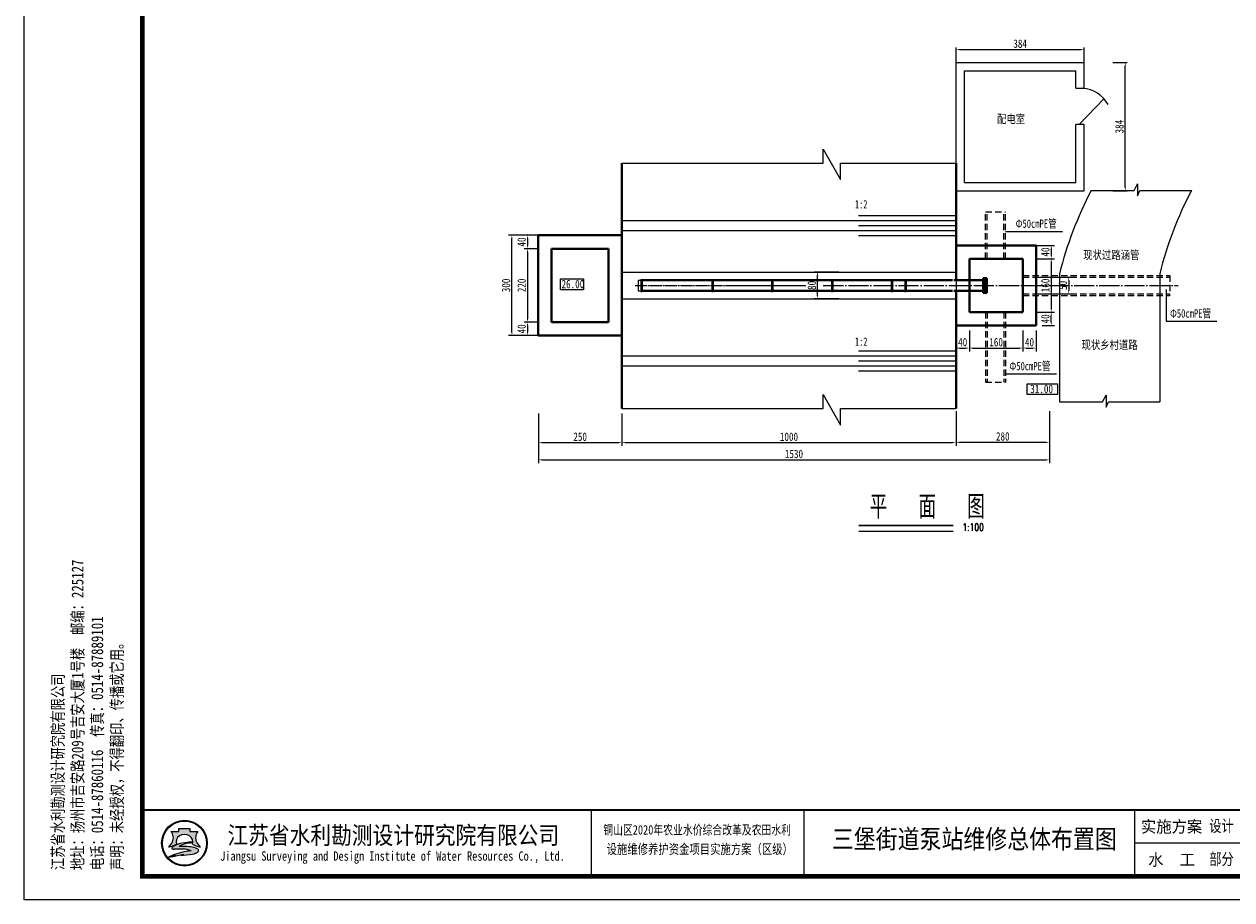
# Model space of a CAD drawing. Header units: inches. Extents: x 30313 to 48753, y -118909 to -59191.
# Tile 2 of 4: x 38986 to 42601, y -63392 to -60771. Entities that reach past the tile are written whole.
import ezdxf
from ezdxf.enums import TextEntityAlignment as Align

# ---------------------------------------------------------------- set-up
doc = ezdxf.new("R2010")
doc.units = ezdxf.units.IN
doc.header["$MEASUREMENT"] = 0
doc.linetypes.add('ACAD_ISO04W100', pattern=[30, 24, -3, 0, -3])
doc.linetypes.add('DASHED', pattern=[19.049999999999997, 12.7, -6.35])
doc.layers.add('1', color=130, linetype='Continuous')
doc.layers.add('标注', color=7, linetype='Continuous')
for name, color, linetype, lineweight in [('标注线', 7, 'Continuous', 18), ('粗实线', 1, 'Continuous', 40), ('细实线', 7, 'Continuous', 18), ('细线', 7, 'Continuous', 18)]:
    doc.layers.add(name, color=color, linetype=linetype, lineweight=lineweight)
doc.styles.add('fangsong', font='txt', dxfattribs={"width": 0.8, "height": 25})
doc.styles.add('HZ', font='txt.shx', dxfattribs={"width": 0.7, "height": 20, "bigfont": 'hztxt.shx'})
doc.styles.get("Standard").update_dxf_attribs({"font": 'txt', "width": 0.8, "height": 25})
doc.styles.add('图框', font='txt', dxfattribs={"width": 0.8})
doc.styles.add('图框仿宋', font='仿宋_GB2312.TTF', dxfattribs={"width": 0.85})
doc.dimstyles.new('ISO-25', dxfattribs={"dimtxt": 25, "dimasz": 10, "dimexe": 10, "dimexo": 0, "dimgap": 5, "dimtad": 1, "dimdsep": 46, "dimtxsty": 'Standard', "dimcen": 2.5, "dimclrd": 256, "dimclre": 256, "dimclrt": 256, "dimadec": 0, "dimazin": 0, "dimtfac": 1, "dimtmove": 0, "dimatfit": 3, "dimfxl": 0, "dimlwd": -1, "dimlwe": -1, "dimarcsym": 0})
doc.dimstyles.new('安装图', dxfattribs={"dimtxt": 25, "dimasz": 10, "dimexe": 6, "dimexo": 1, "dimgap": 5, "dimtad": 1, "dimdec": 0, "dimtxsty": 'fangsong', "dimcen": 2.5, "dimadec": 0, "dimazin": 0, "dimtfac": 1, "dimtdec": 0, "dimtmove": 0, "dimatfit": 3, "dimfxl": 0, "dimarcsym": 0})

# ---------------------------------------------------------------- blocks, each defined once
blk = doc.blocks.new('*D339')
at = {"layer": 'Defpoints', "color": 0}
for p in [(41361.58952575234, -61512.66619654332), (41440.32613503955, -61512.66619654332), (41440.32613503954, -61592.66619654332)]:
    blk.add_point(p, dxfattribs=at)
at = {"layer": '细线'}
for p, q in [((41425.32613503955, -61512.66619654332), (41351.58952575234, -61512.66619654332)), ((41361.58952575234, -61582.66619654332), (41361.58952575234, -61522.66619654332)), ((41425.32613503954, -61592.66619654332), (41351.58952575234, -61592.66619654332))]:
    blk.add_line(p, q, dxfattribs=at)
for points in [[(41359.92285908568, -61522.66619654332), (41363.25619241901, -61522.66619654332), (41361.58952575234, -61512.66619654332)], [(41359.92285908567, -61582.66619654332), (41363.256192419, -61582.66619654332), (41361.58952575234, -61592.66619654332)]]:
    blk.add_solid(points, dxfattribs=at)
at = {"layer": '细线', "insert": (41344.08952575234, -61552.66619654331), "char_height": 25, "attachment_point": 5, "rotation": 90}
blk.add_mtext('80', dxfattribs=at)
blk = doc.blocks.new('*D340')
at = {"layer": 'Defpoints', "color": 0}
for p in [(40446.41069437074, -61402.66271979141), (40524.66229914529, -61402.66271979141), (40524.66229914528, -61702.66619654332)]:
    blk.add_point(p, dxfattribs=at)
at = {"layer": '细线'}
for p, q in [((40524.66229914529, -61402.66271979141), (40436.41069437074, -61402.66271979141)), ((40446.41069437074, -61692.66619654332), (40446.41069437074, -61412.66271979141)), ((40524.66229914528, -61702.66619654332), (40436.41069437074, -61702.66619654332))]:
    blk.add_line(p, q, dxfattribs=at)
for points in [[(40444.74402770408, -61412.66271979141), (40448.07736103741, -61412.66271979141), (40446.41069437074, -61402.66271979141)], [(40444.74402770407, -61692.66619654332), (40448.0773610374, -61692.66619654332), (40446.41069437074, -61702.66619654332)]]:
    blk.add_solid(points, dxfattribs=at)
at = {"layer": '细线', "insert": (40428.91069437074, -61552.66445816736), "char_height": 25, "attachment_point": 5, "rotation": 90}
blk.add_mtext('300', dxfattribs=at)
blk = doc.blocks.new('*D341')
at = {"layer": 'Defpoints', "color": 0}
for p in [(41775.66229914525, -61920.73434282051), (40775.66229914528, -61937.41293007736), (41775.66229914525, -62023.23196400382)]:
    blk.add_point(p, dxfattribs=at)
at = {"layer": '细线'}
for p, q in [((40775.66229914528, -61952.41293007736), (40775.66229914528, -62033.23196400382)), ((41775.66229914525, -61935.73434282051), (41775.66229914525, -62033.23196400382)), ((40785.66229914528, -62023.23196400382), (41765.66229914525, -62023.23196400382))]:
    blk.add_line(p, q, dxfattribs=at)
for points in [[(40785.66229914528, -62021.56529733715), (40785.66229914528, -62024.89863067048), (40775.66229914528, -62023.23196400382)], [(41765.66229914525, -62021.56529733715), (41765.66229914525, -62024.89863067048), (41775.66229914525, -62023.23196400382)]]:
    blk.add_solid(points, dxfattribs=at)
at = {"layer": '细线', "insert": (41275.66229914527, -62005.73196400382), "char_height": 25, "attachment_point": 5}
blk.add_mtext('1000', dxfattribs=at)
blk = doc.blocks.new('*D342')
at = {"layer": 'Defpoints', "color": 0}
for p in [(41922.12037126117, -61432.66619654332), (42016.41420189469, -61472.66619654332), (42060.70803252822, -61472.66619654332)]:
    blk.add_point(p, dxfattribs=at)
at = {"layer": '细实线'}
for p, q in [((41922.12037126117, -61432.66619654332), (42070.70803252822, -61432.66619654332)), ((42060.70803252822, -61442.66619654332), (42060.70803252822, -61462.66619654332)), ((42016.41420189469, -61472.66619654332), (42070.70803252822, -61472.66619654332))]:
    blk.add_line(p, q, dxfattribs=at)
for points in [[(42059.04136586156, -61442.66619654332), (42062.37469919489, -61442.66619654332), (42060.70803252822, -61432.66619654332)], [(42059.04136586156, -61462.66619654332), (42062.37469919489, -61462.66619654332), (42060.70803252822, -61472.66619654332)]]:
    blk.add_solid(points, dxfattribs=at)
at = {"layer": '细实线', "insert": (42043.20803252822, -61452.66619654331), "char_height": 25, "attachment_point": 5, "rotation": 90}
blk.add_mtext('40', dxfattribs=at)
blk = doc.blocks.new('*D343')
at = {"layer": 'Defpoints', "color": 0}
for p in [(42015.66229914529, -61472.66619654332), (42015.66229914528, -61632.66619654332), (42060.70803252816, -61632.66619654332)]:
    blk.add_point(p, dxfattribs=at)
at = {"layer": '细实线'}
for p, q in [((42015.66229914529, -61472.66619654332), (42070.70803252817, -61472.66619654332)), ((42060.70803252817, -61482.66619654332), (42060.70803252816, -61622.66619654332)), ((42015.66229914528, -61632.66619654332), (42070.70803252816, -61632.66619654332))]:
    blk.add_line(p, q, dxfattribs=at)
for points in [[(42059.04136586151, -61482.66619654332), (42062.37469919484, -61482.66619654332), (42060.70803252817, -61472.66619654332)], [(42059.0413658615, -61622.66619654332), (42062.37469919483, -61622.66619654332), (42060.70803252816, -61632.66619654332)]]:
    blk.add_solid(points, dxfattribs=at)
at = {"layer": '细实线', "insert": (42043.20803252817, -61552.66619654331), "char_height": 25, "attachment_point": 5, "rotation": 90}
blk.add_mtext('160', dxfattribs=at)
blk = doc.blocks.new('*D344')
at = {"layer": 'Defpoints', "color": 0}
for p in [(42027.28760703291, -61632.66619654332), (42060.70803252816, -61632.66619654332), (42033.59742686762, -61672.66619654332)]:
    blk.add_point(p, dxfattribs=at)
at = {"layer": '细实线'}
for p, q in [((42027.28760703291, -61632.66619654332), (42070.70803252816, -61632.66619654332)), ((42060.70803252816, -61662.66619654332), (42060.70803252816, -61642.66619654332)), ((42033.59742686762, -61672.66619654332), (42070.70803252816, -61672.66619654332))]:
    blk.add_line(p, q, dxfattribs=at)
for points in [[(42059.0413658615, -61642.66619654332), (42062.37469919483, -61642.66619654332), (42060.70803252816, -61632.66619654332)], [(42059.0413658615, -61662.66619654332), (42062.37469919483, -61662.66619654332), (42060.70803252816, -61672.66619654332)]]:
    blk.add_solid(points, dxfattribs=at)
at = {"layer": '细实线', "insert": (42043.20803252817, -61652.66619654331), "char_height": 25, "attachment_point": 5, "rotation": 90}
blk.add_mtext('40', dxfattribs=at)
blk = doc.blocks.new('*D345')
at = {"layer": 'Defpoints', "color": 0}
for p in [(42015.66229914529, -61527.66619654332), (42016.66229914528, -61577.66619654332), (42112.95915225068, -61577.66619654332)]:
    blk.add_point(p, dxfattribs=at)
at = {"layer": '标注线'}
for p, q in [((42015.66229914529, -61527.66619654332), (42122.95915225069, -61527.66619654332)), ((42112.95915225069, -61537.66619654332), (42112.95915225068, -61567.66619654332)), ((42016.66229914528, -61577.66619654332), (42122.95915225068, -61577.66619654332))]:
    blk.add_line(p, q, dxfattribs=at)
for points in [[(42111.29248558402, -61537.66619654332), (42114.62581891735, -61537.66619654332), (42112.95915225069, -61527.66619654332)], [(42111.29248558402, -61567.66619654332), (42114.62581891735, -61567.66619654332), (42112.95915225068, -61577.66619654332)]]:
    blk.add_solid(points, dxfattribs=at)
at = {"layer": '标注线', "insert": (42095.45915225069, -61552.66619654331), "char_height": 25, "attachment_point": 5, "rotation": 90}
blk.add_mtext('50', dxfattribs=at)
blk = doc.blocks.new('*D346')
at = {"layer": 'Defpoints', "color": 0}
for p in [(41775.66229914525, -61928.12539593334), (42055.66229914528, -61928.12539593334), (42055.66229914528, -62022.23196400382)]:
    blk.add_point(p, dxfattribs=at)
at = {"layer": '细实线', "color": 0, "lineweight": -2}
for p, q in [((41775.66229914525, -61929.12539593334), (41775.66229914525, -62028.23196400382)), ((42055.66229914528, -61929.12539593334), (42055.66229914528, -62028.23196400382)), ((41785.66229914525, -62022.23196400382), (42045.66229914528, -62022.23196400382))]:
    blk.add_line(p, q, dxfattribs=at)
at = {"layer": '细实线', "color": 0}
for points in [[(41785.66229914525, -62020.56529733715), (41785.66229914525, -62023.89863067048), (41775.66229914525, -62022.23196400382)], [(42045.66229914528, -62020.56529733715), (42045.66229914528, -62023.89863067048), (42055.66229914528, -62022.23196400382)]]:
    blk.add_solid(points, dxfattribs=at)
at = {"layer": '细实线', "color": 0, "insert": (41915.66229914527, -62004.73196400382), "char_height": 25, "attachment_point": 5, "style": 'fangsong'}
blk.add_mtext('280', dxfattribs=at)
blk = doc.blocks.new('*D364')
at = {"layer": 'Defpoints', "color": 0}
for p in [(41775.66229914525, -61672.66619654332), (41815.66229914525, -61672.66619654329), (41815.66229914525, -61740.06332409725)]:
    blk.add_point(p, dxfattribs=at)
at = {"layer": '细实线'}
for p, q in [((41775.66229914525, -61687.66619654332), (41775.66229914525, -61750.06332409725)), ((41815.66229914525, -61687.66619654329), (41815.66229914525, -61750.06332409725)), ((41785.66229914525, -61740.06332409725), (41805.66229914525, -61740.06332409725))]:
    blk.add_line(p, q, dxfattribs=at)
for points in [[(41785.66229914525, -61738.39665743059), (41785.66229914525, -61741.72999076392), (41775.66229914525, -61740.06332409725)], [(41805.66229914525, -61738.39665743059), (41805.66229914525, -61741.72999076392), (41815.66229914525, -61740.06332409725)]]:
    blk.add_solid(points, dxfattribs=at)
at = {"layer": '细实线', "insert": (41795.66229914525, -61722.56332409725), "char_height": 25, "attachment_point": 5}
blk.add_mtext('40', dxfattribs=at)
blk = doc.blocks.new('*D347')
at = {"layer": 'Defpoints', "color": 0}
for p in [(41815.66229914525, -61672.66619654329), (41975.66229914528, -61672.66619654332), (41975.66229914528, -61740.06332409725)]:
    blk.add_point(p, dxfattribs=at)
at = {"layer": '细实线'}
for p, q in [((41815.66229914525, -61687.66619654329), (41815.66229914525, -61750.06332409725)), ((41975.66229914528, -61687.66619654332), (41975.66229914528, -61750.06332409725)), ((41825.66229914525, -61740.06332409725), (41965.66229914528, -61740.06332409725))]:
    blk.add_line(p, q, dxfattribs=at)
for points in [[(41825.66229914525, -61738.39665743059), (41825.66229914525, -61741.72999076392), (41815.66229914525, -61740.06332409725)], [(41965.66229914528, -61738.39665743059), (41965.66229914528, -61741.72999076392), (41975.66229914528, -61740.06332409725)]]:
    blk.add_solid(points, dxfattribs=at)
at = {"layer": '细实线', "insert": (41895.66229914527, -61722.56332409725), "char_height": 25, "attachment_point": 5}
blk.add_mtext('160', dxfattribs=at)
blk = doc.blocks.new('*D365')
at = {"layer": 'Defpoints', "color": 0}
for p in [(41975.66229914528, -61672.66619654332), (42015.66229914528, -61672.66619654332), (42015.66229914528, -61740.06332409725)]:
    blk.add_point(p, dxfattribs=at)
at = {"layer": '细实线'}
for p, q in [((41975.66229914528, -61687.66619654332), (41975.66229914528, -61750.06332409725)), ((42015.66229914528, -61687.66619654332), (42015.66229914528, -61750.06332409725)), ((41985.66229914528, -61740.06332409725), (42005.66229914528, -61740.06332409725))]:
    blk.add_line(p, q, dxfattribs=at)
for points in [[(41985.66229914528, -61738.39665743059), (41985.66229914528, -61741.72999076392), (41975.66229914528, -61740.06332409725)], [(42005.66229914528, -61738.39665743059), (42005.66229914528, -61741.72999076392), (42015.66229914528, -61740.06332409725)]]:
    blk.add_solid(points, dxfattribs=at)
at = {"layer": '细实线', "insert": (41995.66229914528, -61722.56332409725), "char_height": 25, "attachment_point": 5}
blk.add_mtext('40', dxfattribs=at)
blk = doc.blocks.new('*D366')
at = {"layer": 'Defpoints', "color": 0}
for p in [(42159.66229914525, -60846.49500322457), (41775.66229914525, -60885.34619574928), (42159.66229914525, -60885.34619574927)]:
    blk.add_point(p, dxfattribs=at)
at = {"layer": '细实线', "color": 0, "lineweight": -2}
for p, q in [((41775.66229914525, -60884.34619574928), (41775.66229914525, -60840.49500322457)), ((41785.66229914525, -60846.49500322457), (42149.66229914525, -60846.49500322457)), ((42159.66229914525, -60884.34619574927), (42159.66229914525, -60840.49500322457))]:
    blk.add_line(p, q, dxfattribs=at)
at = {"layer": '细实线', "color": 0}
for points in [[(41785.66229914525, -60844.8283365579), (41785.66229914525, -60848.16166989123), (41775.66229914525, -60846.49500322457)], [(42149.66229914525, -60844.8283365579), (42149.66229914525, -60848.16166989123), (42159.66229914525, -60846.49500322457)]]:
    blk.add_solid(points, dxfattribs=at)
at = {"layer": '细实线', "color": 0, "insert": (41967.66229914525, -60828.99500322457), "char_height": 25, "attachment_point": 5, "style": 'fangsong'}
blk.add_mtext('384', dxfattribs=at)
blk = doc.blocks.new('*D348')
at = {"layer": 'Defpoints', "color": 0}
for p in [(42244.16570663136, -60885.34619574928), (42282.36995865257, -60885.34619574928), (42244.16570663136, -61269.34619574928)]:
    blk.add_point(p, dxfattribs=at)
at = {"layer": '细实线', "color": 0, "lineweight": -2}
for p, q in [((42245.16570663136, -60885.34619574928), (42288.36995865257, -60885.34619574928)), ((42282.36995865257, -61259.34619574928), (42282.36995865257, -60895.34619574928)), ((42245.16570663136, -61269.34619574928), (42288.36995865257, -61269.34619574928))]:
    blk.add_line(p, q, dxfattribs=at)
at = {"layer": '细实线', "color": 0}
for points in [[(42280.7032919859, -60895.34619574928), (42284.03662531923, -60895.34619574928), (42282.36995865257, -60885.34619574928)], [(42280.7032919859, -61259.34619574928), (42284.03662531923, -61259.34619574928), (42282.36995865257, -61269.34619574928)]]:
    blk.add_solid(points, dxfattribs=at)
at = {"layer": '细实线', "color": 0, "insert": (42264.86995865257, -61077.34619574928), "char_height": 25, "attachment_point": 5, "rotation": 90, "style": 'fangsong'}
blk.add_mtext('384', dxfattribs=at)
blk = doc.blocks.new('*D358')
at = {"layer": 'Defpoints', "color": 0}
for p in [(40525.66229914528, -61921.0255858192), (40775.66229914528, -61921.0255858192), (40775.66229914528, -62023.2319640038)]:
    blk.add_point(p, dxfattribs=at)
at = {"layer": '细实线'}
for p, q in [((40525.66229914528, -61936.0255858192), (40525.66229914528, -62033.2319640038)), ((40775.66229914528, -61936.0255858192), (40775.66229914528, -62033.2319640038)), ((40535.66229914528, -62023.2319640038), (40765.66229914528, -62023.2319640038))]:
    blk.add_line(p, q, dxfattribs=at)
for points in [[(40535.66229914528, -62021.56529733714), (40535.66229914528, -62024.89863067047), (40525.66229914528, -62023.2319640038)], [(40765.66229914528, -62021.56529733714), (40765.66229914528, -62024.89863067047), (40775.66229914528, -62023.2319640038)]]:
    blk.add_solid(points, dxfattribs=at)
at = {"layer": '细实线', "insert": (40650.66229914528, -62005.7319640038), "char_height": 25, "attachment_point": 5}
blk.add_mtext('250', dxfattribs=at)
blk = doc.blocks.new('*D359')
at = {"layer": 'Defpoints', "color": 0}
for p in [(40525.66229914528, -61921.0255858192), (42055.66229914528, -61978.67867996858), (42055.66229914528, -62074.61434836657)]:
    blk.add_point(p, dxfattribs=at)
at = {"layer": '细线'}
for p, q in [((40525.66229914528, -61936.0255858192), (40525.66229914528, -62084.61434836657)), ((42055.66229914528, -61993.67867996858), (42055.66229914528, -62084.61434836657)), ((40535.66229914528, -62074.61434836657), (42045.66229914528, -62074.61434836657))]:
    blk.add_line(p, q, dxfattribs=at)
for points in [[(40535.66229914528, -62072.9476816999), (40535.66229914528, -62076.28101503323), (40525.66229914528, -62074.61434836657)], [(42045.66229914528, -62072.9476816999), (42045.66229914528, -62076.28101503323), (42055.66229914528, -62074.61434836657)]]:
    blk.add_solid(points, dxfattribs=at)
at = {"layer": '细线', "insert": (41290.66229914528, -62057.11434836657), "char_height": 25, "attachment_point": 5}
blk.add_mtext('1530', dxfattribs=at)
blk = doc.blocks.new('*D361')
at = {"layer": 'Defpoints', "color": 0}
for p in [(40524.30595382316, -61402.66271979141), (40493.11183949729, -61442.66271979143), (40524.30595382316, -61442.66271979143)]:
    blk.add_point(p, dxfattribs=at)
at = {"layer": '细实线'}
for p, q in [((40524.30595382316, -61402.66271979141), (40483.11183949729, -61402.66271979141)), ((40493.11183949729, -61412.66271979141), (40493.11183949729, -61432.66271979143)), ((40524.30595382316, -61442.66271979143), (40483.11183949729, -61442.66271979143))]:
    blk.add_line(p, q, dxfattribs=at)
for points in [[(40491.44517283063, -61412.66271979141), (40494.77850616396, -61412.66271979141), (40493.11183949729, -61402.66271979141)], [(40491.44517283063, -61432.66271979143), (40494.77850616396, -61432.66271979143), (40493.11183949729, -61442.66271979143)]]:
    blk.add_solid(points, dxfattribs=at)
at = {"layer": '细实线', "insert": (40475.61183949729, -61422.66271979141), "char_height": 25, "attachment_point": 5, "rotation": 90}
blk.add_mtext('40', dxfattribs=at)
blk = doc.blocks.new('*D362')
at = {"layer": 'Defpoints', "color": 0}
for p in [(40523.30595382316, -61442.66271979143), (40493.11183949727, -61662.66619654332), (40523.30595382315, -61662.66619654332)]:
    blk.add_point(p, dxfattribs=at)
at = {"layer": '细实线'}
for p, q in [((40523.30595382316, -61442.66271979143), (40483.11183949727, -61442.66271979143)), ((40493.11183949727, -61452.66271979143), (40493.11183949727, -61652.66619654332)), ((40523.30595382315, -61662.66619654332), (40483.11183949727, -61662.66619654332))]:
    blk.add_line(p, q, dxfattribs=at)
for points in [[(40491.44517283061, -61452.66271979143), (40494.77850616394, -61452.66271979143), (40493.11183949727, -61442.66271979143)], [(40491.4451728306, -61652.66619654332), (40494.77850616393, -61652.66619654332), (40493.11183949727, -61662.66619654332)]]:
    blk.add_solid(points, dxfattribs=at)
at = {"layer": '细实线', "insert": (40475.61183949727, -61552.66445816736), "char_height": 25, "attachment_point": 5, "rotation": 90}
blk.add_mtext('220', dxfattribs=at)
blk = doc.blocks.new('*D363')
at = {"layer": 'Defpoints', "color": 0}
for p in [(40522.30595382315, -61662.66619654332), (40493.11183949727, -61702.66619654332), (40522.30595382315, -61702.66619654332)]:
    blk.add_point(p, dxfattribs=at)
at = {"layer": '细实线'}
for p, q in [((40522.30595382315, -61662.66619654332), (40483.11183949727, -61662.66619654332)), ((40522.30595382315, -61702.66619654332), (40483.11183949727, -61702.66619654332)), ((40493.11183949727, -61672.66619654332), (40493.11183949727, -61692.66619654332))]:
    blk.add_line(p, q, dxfattribs=at)
for points in [[(40491.4451728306, -61672.66619654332), (40494.77850616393, -61672.66619654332), (40493.11183949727, -61662.66619654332)], [(40491.4451728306, -61692.66619654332), (40494.77850616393, -61692.66619654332), (40493.11183949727, -61702.66619654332)]]:
    blk.add_solid(points, dxfattribs=at)
at = {"layer": '细实线', "insert": (40475.61183949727, -61682.66619654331), "char_height": 25, "attachment_point": 5, "rotation": 90}
blk.add_mtext('40', dxfattribs=at)
blk = doc.blocks.new('A$C05D009C4')
h = blk.add_hatch(color=152)
h.dxf.hatch_style = 1
h.paths.add_polyline_path([(38.76634422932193, 12.00000043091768, 1), (29.08865293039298, 12.00000043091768, 1)])
h.paths.add_polyline_path([(38.60348013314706, 12.00000043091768, 1), (29.25151702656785, 12.00000043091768, 1)], flags=16)
h = blk.add_hatch(color=152)
h.dxf.hatch_style = 1
edge = h.paths.add_edge_path()
edge.add_arc((35.80941788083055, 9.575133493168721), 1.461698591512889, 43.31770961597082, 70.37003522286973)
edge.add_arc((34.42980354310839, 5.707128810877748), 5.568375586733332, 70.37003522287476, 84.52854590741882)
edge.add_arc((33.84297116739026, -0.4193505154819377), 11.72289597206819, 84.5285459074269, 95.17746754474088)
edge.add_arc((33.98455820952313, 9.871856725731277), 1.831337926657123, 111.7965680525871, 130.9174013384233, ccw=False)
edge.add_arc((35.88031062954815, 5.131314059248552), 6.936886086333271, 98.84274785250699, 111.79656805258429, ccw=False)
edge.add_arc((36.94667027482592, -1.723119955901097), 13.873772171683, 95.21036804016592, 98.84274785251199, ccw=False)
edge.add_ellipse((33.92749857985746, 12.29239262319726), major_axis=(-1.773815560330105, 0), ratio=0.8776980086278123, start_angle=172.6538623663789, end_angle=176.9129867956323)
edge.add_arc((35.5198629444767, 1.961408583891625), 10.24870363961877, 88.99992913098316, 98.52267106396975)
edge.add_arc((35.12653322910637, 4.586134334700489), 7.594670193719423, 98.5226710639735, 116.8491039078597)
edge.add_arc((32.25213067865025, 10.26438692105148), 1.230336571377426, 116.8491039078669, 139.2900683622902)
edge.add_arc((31.46765470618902, 10.93937932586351), 0.1954369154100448, 139.2900683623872, 263.050638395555)
edge.add_arc((31.6508042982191, 12.44199076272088), 1.70916902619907, 263.0506383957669, 272.136251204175)
edge.add_arc((32.81845198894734, -18.86063921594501), 29.61523112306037, 88.46268833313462, 92.13625120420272, ccw=False)
edge.add_arc((33.47617064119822, 5.646726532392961), 5.099041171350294, 68.07113774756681, 88.46268833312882, ccw=False)
edge.add_arc((37.58583333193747, -10.91731833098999), 21.4080615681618, 95.91294384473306, 98.79521578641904)
edge.add_arc((36.21854744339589, -2.080308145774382), 12.46590188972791, 98.79521578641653, 117.8496747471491)
edge.add_arc((94.71745532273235, -228.4932870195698), 245.9934265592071, 104.7703900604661, 105.15790668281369, ccw=False)
edge.add_line((32.00239593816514, 9.371353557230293), (31.19887532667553, 9.045501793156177))
edge.add_arc((52.56004672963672, -88.12407043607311), 99.48982566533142, 100.90627282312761, 102.39834375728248, ccw=False)
edge.add_line((33.73627840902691, 9.56877043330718), (33.12568101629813, 9.380185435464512))
edge.add_arc((30.81630882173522, 37.972111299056), 28.68503833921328, 274.6177604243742, 279.6944367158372)
edge.add_arc((34.87653799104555, 14.20489724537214), 4.573507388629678, 279.694436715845, 287.6119267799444)
edge.add_arc((35.76080622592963, 11.41934255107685), 1.650966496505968, 287.6119267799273, 311.5140981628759)
edge.add_arc((36.67269599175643, 10.38914956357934), 0.2751610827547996, 311.5140981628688, 403.3177096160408)
edge = h.paths.add_edge_path()
edge.add_arc((38.34861255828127, 13.13700150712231), 2.066422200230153, 138.9741968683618, 204.1180883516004, ccw=False)
edge.add_line((36.78967462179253, 14.493398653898), (35.09257135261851, 14.49339865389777))
edge.add_line((35.09257135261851, 14.49339865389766), (35.09257135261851, 15.08006322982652))
edge.add_line((35.09257135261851, 15.08006322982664), (32.76242580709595, 15.08006322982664))
edge.add_line((32.7624258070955, 15.08006322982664), (32.7624258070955, 14.493398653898))
edge.add_line((32.7624258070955, 14.493398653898), (31.06532253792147, 14.49339865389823))
edge.add_arc((29.50638460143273, 13.13700150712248), 2.066422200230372, -24.118088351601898, 41.0258031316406, ccw=False)
edge.add_arc((27.96985254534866, 13.82490774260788), 3.749914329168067, 314.34412131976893, 335.8819116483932, ccw=False)
edge.add_arc((29.92445522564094, 14.17747483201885), 3.106664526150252, 282.3877277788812, 290.1465811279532)
edge.add_arc((26.86021156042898, 22.52986721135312), 12.00340818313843, 290.1465811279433, 296.6495194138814)
edge.add_ellipse((33.92749857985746, 12.29239262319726), major_axis=(-1.773815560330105, 0), ratio=0.8776980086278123, start_angle=176.9129867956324, end_angle=378.37473811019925, ccw=False)
edge.add_ellipse((33.92749857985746, 12.29239262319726), major_axis=(-1.773815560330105, 0), ratio=0.8776980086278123, start_angle=172.653862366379, end_angle=176.9129867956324, ccw=False)
edge.add_ellipse((33.92749857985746, 12.29239262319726), major_axis=(-1.773815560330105, 0), ratio=0.8776980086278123, start_angle=161.6252618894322, end_angle=172.653862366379, ccw=False)
edge.add_arc((40.9947855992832, 22.52986721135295), 12.00340818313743, 243.3504805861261, 249.853418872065)
edge.add_arc((37.93054193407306, 14.17747483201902), 3.106664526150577, 249.8534188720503, 257.61227222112)
edge.add_arc((39.8851446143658, 13.82490774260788), 3.74991432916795, 204.1180883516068, 225.6558786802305, ccw=False)
at = {"lineweight": 0}
for p, q in [((-9.660525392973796e-07, 4.309176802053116e-07), (-9.660525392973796e-07, 297.000000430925)), ((414.9999990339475, 12.00000043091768), (234.999999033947, 12.00000043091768)), ((419.9999990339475, 4.309176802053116e-07), (-9.660525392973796e-07, 4.309176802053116e-07))]:
    blk.add_line(p, q, dxfattribs=at)
for p, q in [((119.9999990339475, 19.00000043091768), (119.9999990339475, 5.00000043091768)), ((164.9999990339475, 19.00000043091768), (164.9999990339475, 5.00000043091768)), ((234.9999990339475, 19.00000043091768), (234.9999990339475, 5.00000043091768))]:
    blk.add_line(p, q)
at = {"lineweight": 0, "const_width": 1}
blk.add_lwpolyline([(24.99999903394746, 292.000000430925), (414.9999990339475, 292.000000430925), (414.9999990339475, 5.00000043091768), (24.99999903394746, 5.00000043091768)], close=True, dxfattribs=at)
at = {"lineweight": 0, "const_width": 0.4}
blk.add_lwpolyline([(414.9999990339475, 19.00000043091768), (24.99999903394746, 19.00000043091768)], dxfattribs=at)
at = {"color": 152}
for points in [[(32.24412084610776, 11.80161810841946, -0.02838203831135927), (30.9944621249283, 11.26089297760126, -0.03386732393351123), (30.59091593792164, 11.14313889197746, 0.09425397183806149), (31.39241893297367, 12.29262291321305, 0.2921547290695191), (31.06532253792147, 14.49339865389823), (32.7624258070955, 14.493398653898), (32.7624258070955, 15.08006322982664), (35.09257135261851, 15.08006322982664), (35.09257135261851, 14.49339865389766), (36.78967462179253, 14.493398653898, 0.29215472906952), (36.46257822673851, 12.29262291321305, 0.09425397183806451), (37.26408122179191, 11.14313889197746, -0.03386732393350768), (36.86053503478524, 11.26089297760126, -0.02838203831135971), (35.61087631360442, 11.80161810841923)], [(35.69874016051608, 12.20855107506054, 0.04157472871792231), (34.00099750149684, 12.0969388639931, 0.08013502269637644), (31.69645858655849, 11.36209207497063, 0.09823132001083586), (31.31950936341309, 11.06684910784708, 0.599439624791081), (31.4440083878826, 10.74537819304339, 0.03966424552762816), (31.71451524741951, 10.73400959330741, -0.01603031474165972), (33.61296736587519, 10.7439323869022, -0.08921046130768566), (35.38043369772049, 10.37684313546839, 0.01257694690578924), (34.31246967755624, 10.23900910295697, 0.08333285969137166), (30.39505916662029, 8.941746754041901, -0.001690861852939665), (32.00239593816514, 9.371353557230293), (31.19887532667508, 9.045501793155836, -0.006510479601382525), (33.73627840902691, 9.56877043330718), (33.12568101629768, 9.380185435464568, 0.02215480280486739), (35.64668768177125, 9.69670034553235, 0.03456031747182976), (36.26033635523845, 9.845760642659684, 0.1046726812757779), (36.85507394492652, 10.1831109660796, 0.4234638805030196), (36.87289239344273, 10.57792197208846, 0.1185893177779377), (36.30046705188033, 10.95188092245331, 0.06185687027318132), (34.96074712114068, 11.25013391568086, 0.04649815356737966), (32.78508617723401, 11.25571562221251, -0.08362449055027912), (33.30456005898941, 11.57226876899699, -0.05658197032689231), (34.81395098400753, 11.985748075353, -0.01585057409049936), (35.68675431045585, 12.0933255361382)]]:
    blk.add_lwpolyline(points, format="xyb", dxfattribs=at)
for radius in [4.838845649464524, 4.675981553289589]:
    blk.add_circle((33.92749857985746, 12.00000043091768), radius, dxfattribs=at)
blk.add_arc((35.88031062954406, 5.131314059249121), 6.936886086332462, 98.84274785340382, 111.7965680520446, dxfattribs=at)
for start_param, end_param in [(2.820892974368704, 6.603884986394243), (3.013378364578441, 3.087714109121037)]:
    blk.add_ellipse((33.92749857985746, 12.29239262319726), major_axis=(-1.773815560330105, 0), ratio=0.8776980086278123, start_param=start_param, end_param=end_param, dxfattribs=at)
at = {"style": '图框'}
for s, height, width, p in [('江苏省水利勘测设计研究院有限公司', 3.75, 0.9, (78.12731828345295, 13.75084632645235)), ('铜山区2020年农业水价综合改革及农田水利 ', 2.0000844, 0.8, (142.9722499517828, 14.85347362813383)), ('Jiangsu Surveying and Design Institute of Water Resources Co., Ltd.', 2, 0.8, (77.95519032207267, 9.01340422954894)), ('设施维修养护资金项目实施方案（区级）', 2.105352, 0.8, (142.9855656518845, 10.78126492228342))]:
    blk.add_text(s, height=height, dxfattribs=dict(at, width=width)).set_placement(p, align=Align.MIDDLE)
for s, p in [('实施方案', (242.8339290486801, 15.50000043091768)), ('水  工', (242.8339290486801, 8.50000043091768))]:
    blk.add_text(s, height=2.5, dxfattribs=at).set_placement(p, align=Align.MIDDLE_CENTER)
at = {"insert": (5.878844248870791, 6.298893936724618), "char_height": 2.5, "attachment_point": 1, "rotation": 90, "style": '图框'}
blk.add_mtext('江苏省水利勘测设计研究院有限公司\\P地址：扬州市吉安路209号吉安大厦1号楼  邮编：225127\\P电话：0514-87860116  传真：0514-87889101\\P声明：未经授权，不得翻印、传播或它用。', dxfattribs=at)
at = {"char_height": 2.5, "attachment_point": 5, "style": '图框'}
for s, insert in [('设计', (253.4021526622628, 15.50000043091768)), ('部分', (253.4021526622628, 8.50000043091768))]:
    blk.add_mtext(s, dxfattribs=dict(at, insert=insert))

msp = doc.modelspace()

# ---------------------------------------------------------------- linework, layer by layer
for p, q in [((41377.7324514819, -61186.21647706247), (41377.7324514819, -61144.71747381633)), ((41377.7324514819, -61144.71747381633), (41429.61486697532, -61235.96807962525)), ((40775.66229914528, -61186.21647706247), (41377.7324514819, -61186.21647706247)), ((41429.61486697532, -61186.21647706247), (41775.66229914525, -61186.21647706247)), ((41429.61486697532, -61235.96807962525), (41429.61486697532, -61186.21647706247)), ((41483.40660169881, -61343.21555240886), (41775.66229914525, -61343.21555240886)), ((40775.66229914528, -61358.21555240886), (41775.66229914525, -61358.21555240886)), ((41483.40660169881, -61373.21555240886), (41775.66229914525, -61373.21555240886)), ((40775.66229914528, -61388.21555240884), (41775.66229914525, -61388.21555240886)), ((41483.40660169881, -61403.21555240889), (41775.66229914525, -61403.21555240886)), ((40824.49946676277, -61536.66619654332), (40831.8496490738, -61536.66619654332)), ((40824.49946676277, -61536.66619654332), (40824.49946676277, -61568.66619654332)), ((40831.8496490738, -61534.66619654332), (40831.8496490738, -61570.66619654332)), ((40831.8496490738, -61534.66619654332), (40835.8496490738, -61534.66619654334)), ((40833.84964907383, -61534.66619654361), (40833.84964907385, -61570.66619654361)), ((40835.8496490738, -61534.66619654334), (40835.84964907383, -61570.66619654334)), ((41044.59408158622, -61534.66619654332), (41044.59408158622, -61570.66619654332)), ((41044.59408158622, -61534.66619654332), (41048.59408158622, -61534.66619654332)), ((41046.59408158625, -61534.66619654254), (41046.59408158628, -61570.66619654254)), ((41048.59408158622, -61534.66619654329), (41048.59408158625, -61570.66619654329)), ((41223.57600228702, -61534.66619654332), (41223.57600228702, -61570.66619654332)), ((41223.57600228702, -61534.66619654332), (41227.57600228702, -61534.66619654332)), ((41225.57600228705, -61534.66619654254), (41225.57600228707, -61570.66619654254)), ((41227.57600228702, -61534.66619654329), (41227.57600228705, -61570.66619654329)), ((41402.5579229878, -61534.66619654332), (41402.5579229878, -61570.66619654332)), ((41402.5579229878, -61534.66619654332), (41406.5579229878, -61534.66619654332)), ((41404.55792298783, -61534.66619654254), (41404.55792298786, -61570.66619654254)), ((41406.5579229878, -61534.66619654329), (41406.55792298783, -61570.66619654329)), ((41581.1079983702, -61534.66619654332), (41581.1079983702, -61570.66619654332)), ((41581.1079983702, -61534.66619654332), (41585.1079983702, -61534.66619654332)), ((41581.1079983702, -61534.66619654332), (41581.1079983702, -61570.66619654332)), ((41581.1079983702, -61534.66619654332), (41585.1079983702, -61534.66619654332)), ((41583.10799837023, -61534.66619654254), (41583.10799837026, -61570.66619654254)), ((41583.10799837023, -61534.66619654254), (41583.10799837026, -61570.66619654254)), ((41585.1079983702, -61534.66619654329), (41585.10799837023, -61570.66619654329)), ((41585.1079983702, -61534.66619654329), (41585.10799837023, -61570.66619654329)), ((41622.74045310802, -61534.66619654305), (41622.74045310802, -61570.66619654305)), ((41622.74045310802, -61534.66619654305), (41626.74045310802, -61534.66619654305)), ((41624.74045310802, -61534.66619654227), (41624.74045310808, -61570.66619654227)), ((41626.74045310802, -61534.66619654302), (41626.74045310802, -61570.66619654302)), ((41710.78732220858, -61536.66619654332), (41732.74835104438, -61536.66619654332)), ((40824.49946676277, -61568.66619654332), (40831.8496490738, -61568.66619654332)), ((40831.8496490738, -61570.66619654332), (40835.84964907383, -61570.66619654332)), ((41044.59408158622, -61570.66619654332), (41048.59408158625, -61570.66619654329)), ((41223.57600228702, -61570.66619654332), (41227.57600228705, -61570.66619654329)), ((41402.5579229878, -61570.66619654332), (41406.55792298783, -61570.66619654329)), ((41581.1079983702, -61570.66619654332), (41585.10799837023, -61570.66619654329)), ((41581.1079983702, -61570.66619654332), (41585.10799837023, -61570.66619654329)), ((41622.74045310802, -61570.66619654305), (41626.74045310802, -61570.66619654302)), ((41710.78732220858, -61568.66619654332), (41732.74835104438, -61568.66619654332)), ((40775.66229914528, -61763.52560985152), (41775.66229914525, -61763.52560985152)), ((41483.40660169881, -61748.52560985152), (41775.66229914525, -61748.52560985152)), ((40775.66229914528, -61793.52560985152), (41775.66229914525, -61793.52560985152)), ((41483.40660169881, -61778.52560985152), (41775.66229914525, -61778.52560985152)), ((41483.40660169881, -61808.52560985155), (41775.66229914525, -61808.52560985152)), ((41377.7324514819, -61920.73434282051), (41377.7324514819, -61879.23533957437)), ((41377.7324514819, -61879.23533957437), (41429.61486697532, -61970.48594538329)), ((40775.66229914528, -61920.73434282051), (41377.7324514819, -61920.73434282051)), ((41429.61486697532, -61970.48594538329), (41429.61486697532, -61920.73434282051)), ((41429.61486697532, -61920.73434282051), (41775.66229914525, -61920.73434282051)), ((41484.76716954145, -62287.98025139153), (41767.18433509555, -62287.98025139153))]:
    msp.add_line(p, q)
at = {"const_width": 4.999999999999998}
msp.add_lwpolyline([(41484.76716954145, -62271.41282911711), (41767.18433509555, -62271.41282911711)], dxfattribs=at)
at = {"layer": '1', "linetype": 'DASHED', "ltscale": 1.5}
for p, q in [((41864.22977305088, -61332.65726089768), (41924.22977305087, -61332.65726089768)), ((41864.22977305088, -61472.66619654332), (41864.22977305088, -61332.65726089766)), ((41869.22977305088, -61472.66619654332), (41869.22977305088, -61332.65726089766)), ((41919.22977305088, -61472.66619654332), (41919.22977305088, -61332.65726089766)), ((41924.22977305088, -61472.66619654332), (41924.22977305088, -61332.65726089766)), ((41975.66229914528, -61522.66619654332), (42415.6622991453, -61522.66619654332)), ((42415.66229914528, -61522.66619654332), (42415.66229914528, -61582.66619654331)), ((41975.66229914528, -61527.66619654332), (42415.6622991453, -61527.66619654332)), ((41975.66229914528, -61577.66619654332), (42415.6622991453, -61577.66619654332)), ((41975.66229914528, -61582.66619654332), (42415.6622991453, -61582.66619654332)), ((41864.22977305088, -61632.66619654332), (41864.22977305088, -61842.67960001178)), ((41869.22977305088, -61632.66619654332), (41869.22977305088, -61842.67960001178)), ((41919.22977305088, -61632.66619654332), (41919.22977305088, -61842.67960001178)), ((41924.22977305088, -61632.66619654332), (41924.22977305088, -61842.67960001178)), ((41864.22977305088, -61842.67960001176), (41924.22977305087, -61842.67960001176))]:
    msp.add_line(p, q, dxfattribs=at)
at = {"layer": '1', "ltscale": 2}
msp.add_line((41100.15251245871, -61552.66619654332), (41326.35357833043, -61552.66619654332), dxfattribs=at)
at = {"layer": '标注', "linetype": 'ACAD_ISO04W100', "ltscale": 1.5}
msp.add_line((40815.30574230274, -61552.66619654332), (41326.35357833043, -61552.66619654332), dxfattribs=at)
at = {"layer": '标注', "linetype": 'ACAD_ISO04W100', "ltscale": 2.5}
msp.add_line((41378.52820165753, -61552.66619654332), (42440.89819783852, -61552.66619654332), dxfattribs=at)
at = {"layer": '粗实线'}
for p, q in [((40775.66229914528, -61186.21647706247), (40775.66229914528, -61920.73434282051)), ((41775.66229914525, -61186.21647706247), (41775.66229914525, -61536.6661965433)), ((40775.66229914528, -61402.66271979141), (40524.66229914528, -61402.66271979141)), ((40524.66229914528, -61402.66271979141), (40524.66229914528, -61702.66619654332)), ((40564.66229914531, -61442.66271979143), (40735.66229914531, -61442.66271979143)), ((40564.66229914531, -61442.66271979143), (40564.66229914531, -61662.66619654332)), ((40735.66229914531, -61442.66271979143), (40735.66229914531, -61662.66619654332)), ((41775.66229914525, -61432.66619654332), (42015.66229914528, -61432.66619654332)), ((42015.66229914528, -61432.66619654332), (42015.66229914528, -61672.66619654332)), ((41815.66229914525, -61472.66619654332), (41815.66229914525, -61568.66619654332)), ((41815.66229914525, -61472.66619654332), (41975.66229914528, -61472.66619654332)), ((41975.66229914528, -61472.66619654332), (41975.66229914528, -61632.66619654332)), ((40835.8496490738, -61536.6661965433), (41577.07717871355, -61536.66619654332)), ((41577.07717871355, -61536.66619654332), (41724.84001501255, -61536.66619654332)), ((41724.84001501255, -61536.66619654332), (41764.70963345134, -61536.66619654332)), ((41768.70963345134, -61536.66619654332), (41862.67627742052, -61536.6661965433)), ((41815.66229914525, -61536.66619654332), (41856.71320973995, -61536.66619654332)), ((41856.71320973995, -61530.66619654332), (41867.86165369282, -61530.66619654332)), ((41856.71320973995, -61530.66619654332), (41856.71320973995, -61574.66619654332)), ((41862.67627742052, -61530.66619654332), (41862.67627742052, -61574.66619654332)), ((41867.86165369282, -61530.66619654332), (41867.86165369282, -61574.66619654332)), ((40835.84964907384, -61568.66619654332), (41577.07717871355, -61568.66619654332)), ((41577.07717871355, -61568.66619654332), (41724.84001501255, -61568.66619654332)), ((41724.84001501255, -61568.66619654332), (41764.70963345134, -61568.66619654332)), ((41768.70963345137, -61568.66619654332), (41862.67627742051, -61568.66619654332)), ((41775.66229914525, -61568.66619654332), (41775.66229914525, -61920.73434282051)), ((41815.66229914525, -61568.66619654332), (41856.71320973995, -61568.66619654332)), ((41815.66229914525, -61568.66619654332), (41815.66229914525, -61632.66619654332)), ((41856.71320973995, -61574.66619654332), (41867.86165369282, -61574.66619654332)), ((40564.66229914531, -61662.66619654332), (40735.66229914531, -61662.66619654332)), ((41815.66229914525, -61632.66619654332), (41975.66229914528, -61632.66619654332)), ((40775.66229914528, -61702.66619654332), (40524.66229914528, -61702.66619654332)), ((41775.66229914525, -61672.66619654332), (42015.66229914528, -61672.66619654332))]:
    msp.add_line(p, q, dxfattribs=at)
at = {"layer": '细实线'}
for p, q in [((41775.66229914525, -61269.34619574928), (41775.66229914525, -60885.34619574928)), ((41775.66229914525, -60885.34619574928), (42159.66229914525, -60885.34619574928)), ((42159.66229914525, -60962.25822432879), (42159.66229914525, -60885.34619574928)), ((41800.66229914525, -61244.34619574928), (41800.66229914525, -60910.34619574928)), ((41800.66229914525, -60910.34619574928), (42134.66229914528, -60910.34619574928)), ((42134.66229914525, -60962.25822432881), (42134.66229914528, -60910.34619574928)), ((42134.66229914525, -60962.25822432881), (42159.66229914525, -60962.25822432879)), ((42144.66229914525, -61071.12682399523), (42218.14079669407, -60994.13869240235)), ((42134.66229914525, -61244.34619574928), (42134.66229914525, -61071.12682399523)), ((42159.66229914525, -61071.12682399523), (42134.66229914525, -61071.12682399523)), ((42159.66229914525, -61269.34619574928), (42159.66229914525, -61071.12682399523)), ((41775.66229914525, -61517.66619654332), (41775.66229914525, -61186.21647706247)), ((41775.66229914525, -61269.34619574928), (42159.66229914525, -61269.34619574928)), ((41800.66229914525, -61244.34619574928), (42134.66229914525, -61244.34619574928)), ((42180.1233313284, -61268.48402753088), (42308.77504307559, -61268.48402753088)), ((42308.77504307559, -61268.48402753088), (42319.4029090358, -61248.57746920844)), ((42319.4029090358, -61248.57746920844), (42319.4029090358, -61284.47021387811)), ((42319.4029090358, -61284.47021387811), (42326.35559402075, -61268.48402753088)), ((42326.35559402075, -61268.48402753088), (42480.1233313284, -61268.48402753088)), ((41924.22977305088, -61390.92207028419), (42094.66311038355, -61390.9220702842)), ((41775.66229914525, -61432.66619654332), (41775.66229914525, -61672.66619654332)), ((40775.66229914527, -61512.66619654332), (41775.66229914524, -61512.66619654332)), ((42085.66229914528, -61517.66619654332), (42085.66229914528, -61901.50469286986)), ((42385.66229914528, -61517.66619654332), (42385.66229914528, -61901.50469286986)), ((40775.66229914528, -61568.66619654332), (40775.66229914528, -61920.73434282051)), ((40775.66229914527, -61592.66619654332), (41775.66229914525, -61592.66619654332)), ((41775.66229914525, -61587.66619654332), (41775.66229914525, -61920.73434282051)), ((42404.98653018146, -61564.3859128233), (42404.98653018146, -61659.69518241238)), ((42404.98653018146, -61659.69518241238), (42556.75889628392, -61659.69518241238)), ((41924.383885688, -61817.31578129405), (42076.15625179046, -61817.31578129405)), ((42214.31401089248, -61901.50469286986), (42224.94187685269, -61881.59813454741)), ((42224.94187685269, -61881.59813454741), (42224.94187685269, -61917.49087921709)), ((42085.66229914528, -61901.50469286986), (42214.31401089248, -61901.50469286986)), ((42224.94187685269, -61917.49087921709), (42231.89456183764, -61901.50469286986)), ((42231.89456183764, -61901.50469286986), (42385.66229914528, -61901.50469286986))]:
    msp.add_line(p, q, dxfattribs=at)
msp.add_lwpolyline([(40591.68860418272, -61533.35667809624), (40660.83036898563, -61533.35667809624), (40660.83036898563, -61565.59418747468), (40591.68860418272, -61565.59418747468)], close=True, dxfattribs=at)
for centre, radius, start, end in [((42146.67294336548, -61059.24749468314), 97.31777006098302, 29.93962593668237, 85.29097182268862), ((43188.2107197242, -61793.12949367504), 1136.438756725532, 152.5058857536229, 165.9722577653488), ((43488.21070387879, -61793.12946547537), 1136.438756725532, 152.5058857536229, 165.9722577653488)]:
    msp.add_arc(centre, radius, start, end, dxfattribs=at)
at = {"layer": '细线'}
msp.add_lwpolyline([(41988.64764819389, -61847.15018311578), (42079.56117600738, -61847.15018311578), (42079.56117600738, -61879.38769249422), (41988.64764819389, -61879.38769249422)], close=True, dxfattribs=at)

# ---------------------------------------------------------------- block references
at = {"xscale": 14.14285717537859, "yscale": 14.14285713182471, "zscale": 14.14285717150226}
msp.add_blockref('A$C05D009C4', (38986.48978123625, -63391.78747598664), dxfattribs=at)

# ---------------------------------------------------------------- texts
at = {"style": 'HZ', "width": 0.75}
for s, height, p in [(' 平  面  图', 70, (41470.52852687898, -62250.58974208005)), ('1:100', 21.99999999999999, (41795.16677294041, -62287.46878520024))]:
    msp.add_text(s, height=height, dxfattribs=at).set_placement(p)
at = {"style": '图框仿宋', "width": 0.85}
msp.add_text('三堡街道泵站维修总体布置图', height=56.57142867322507, dxfattribs=at).set_placement((41830.57524352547, -63209.65097213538), align=Align.MIDDLE_CENTER)
at = {"layer": '标注线'}
for s, width, p in [('1:2', 0.7, (41473.24866178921, -61322.29402098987)), ('Φ50cmPE管', 0.75, (41954.20129665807, -61380.20526837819)), ('Φ50cmPE管', 0.75, (42416.29708255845, -61648.97838050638)), ('1:2', 0.7, (41473.24866178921, -61733.19565307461)), ('Φ50cmPE管', 0.75, (41935.69443806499, -61806.59897938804))]:
    msp.add_text(s, height=25, dxfattribs=dict(at, width=width)).set_placement(p)
at = {"layer": '标注线', "char_height": 25, "width": 293.3069320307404, "attachment_point": 1}
for s, insert in [('现状过路涵管', (42156.50066605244, -61449.12531216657)), ('现状乡村道路', (42151.34054408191, -61718.17769840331))]:
    msp.add_mtext(s, dxfattribs=dict(at, insert=insert))
at = {"layer": '细实线', "char_height": 25, "attachment_point": 1}
for s, insert, width in [('配电室', (41898.55188081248, -61041.97584205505), 167.684364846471), ('26.00', (40594.97531368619, -61536.00525997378), 114.6152034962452)]:
    msp.add_mtext(s, dxfattribs=dict(at, insert=insert, width=width))
at = {"layer": '细线', "insert": (41997.9625189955, -61849.79876499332), "char_height": 25, "width": 114.6152034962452, "attachment_point": 1}
msp.add_mtext('31.00', dxfattribs=at)

# ---------------------------------------------------------------- dimensions: what is measured, and where the dimension line sits
at = {"layer": '标注线'}
dim = msp.add_linear_dim(base=(42112.95915225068, -61577.66619654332), p1=(42015.66229914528, -61527.66619654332), p2=(42016.66229914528, -61577.66619654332), angle=90, dimstyle='ISO-25', dxfattribs=at)
dim.commit()
dim.dimension.update_dxf_attribs({"geometry": '*D345', "text_midpoint": (42095.45915225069, -61552.66619654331)})
at = {"layer": '细实线'}
for base, p1, p2, picture, middle in [((42159.66229914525, -60846.49500322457), (41775.66229914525, -60885.34619574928), (42159.66229914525, -60885.34619574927), '*D366', (41967.66229914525, -60828.99500322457)), ((42055.66229914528, -62022.23196400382), (41775.66229914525, -61928.12539593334), (42055.66229914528, -61928.12539593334), '*D346', (41915.66229914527, -62004.73196400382))]:
    dim = msp.add_linear_dim(base=base, p1=p1, p2=p2, dimstyle='安装图', dxfattribs=at)
    dim.commit()
    dim.dimension.update_dxf_attribs({"geometry": picture, "text_midpoint": middle})
for base, p1, p2, dimstyle, picture, middle in [((42282.36995865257, -60885.34619574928), (42244.16570663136, -61269.34619574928), (42244.16570663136, -60885.34619574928), '安装图', '*D348', (42264.86995865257, -61077.34619574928)), ((40493.11183949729, -61442.66271979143), (40524.30595382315, -61402.66271979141), (40524.30595382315, -61442.66271979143), 'ISO-25', '*D361', (40475.61183949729, -61422.66271979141)), ((40493.11183949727, -61662.66619654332), (40523.30595382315, -61442.66271979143), (40523.30595382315, -61662.66619654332), 'ISO-25', '*D362', (40475.61183949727, -61552.66445816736)), ((42060.70803252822, -61472.66619654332), (41922.12037126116, -61432.66619654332), (42016.41420189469, -61472.66619654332), 'ISO-25', '*D342', (42043.20803252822, -61452.66619654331)), ((42060.70803252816, -61632.66619654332), (42015.66229914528, -61472.66619654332), (42015.66229914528, -61632.66619654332), 'ISO-25', '*D343', (42043.20803252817, -61552.66619654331)), ((40493.11183949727, -61702.66619654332), (40522.30595382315, -61662.66619654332), (40522.30595382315, -61702.66619654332), 'ISO-25', '*D363', (40475.61183949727, -61682.66619654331)), ((42060.70803252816, -61632.66619654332), (42033.59742686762, -61672.66619654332), (42027.28760703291, -61632.66619654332), 'ISO-25', '*D344', (42043.20803252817, -61652.66619654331))]:
    dim = msp.add_linear_dim(base=base, p1=p1, p2=p2, angle=90, dimstyle=dimstyle, dxfattribs=at)
    dim.commit()
    dim.dimension.update_dxf_attribs({"geometry": picture, "text_midpoint": middle})
for base, p1, p2, picture, middle in [((41815.66229914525, -61740.06332409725), (41775.66229914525, -61672.66619654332), (41815.66229914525, -61672.66619654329), '*D364', (41795.66229914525, -61722.56332409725)), ((41975.66229914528, -61740.06332409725), (41815.66229914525, -61672.66619654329), (41975.66229914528, -61672.66619654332), '*D347', (41895.66229914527, -61722.56332409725)), ((42015.66229914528, -61740.06332409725), (41975.66229914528, -61672.66619654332), (42015.66229914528, -61672.66619654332), '*D365', (41995.66229914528, -61722.56332409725)), ((40775.66229914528, -62023.2319640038), (40525.66229914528, -61921.0255858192), (40775.66229914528, -61921.0255858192), '*D358', (40650.66229914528, -62005.7319640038))]:
    dim = msp.add_linear_dim(base=base, p1=p1, p2=p2, dimstyle='ISO-25', override={"dimexe": 10, "dimexo": 15, "dimdec": 0}, dxfattribs=at)
    dim.commit()
    dim.dimension.update_dxf_attribs({"geometry": picture, "text_midpoint": middle})
at = {"layer": '细线'}
for base, p1, p2, override, picture, middle in [((40446.41069437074, -61402.66271979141), (40524.66229914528, -61702.66619654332), (40524.66229914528, -61402.66271979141), {"dimdec": 0}, '*D340', (40428.91069437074, -61552.66445816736)), ((41361.58952575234, -61512.66619654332), (41440.32613503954, -61592.66619654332), (41440.32613503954, -61512.66619654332), {"dimexe": 10, "dimexo": 15}, '*D339', (41344.08952575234, -61552.66619654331))]:
    dim = msp.add_linear_dim(base=base, p1=p1, p2=p2, angle=90, dimstyle='ISO-25', override=override, dxfattribs=at)
    dim.commit()
    dim.dimension.update_dxf_attribs({"geometry": picture, "text_midpoint": middle})
for base, p1, p2, override, picture, middle in [((42055.66229914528, -62074.61434836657), (40525.66229914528, -61921.0255858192), (42055.66229914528, -61978.67867996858), {"dimexe": 10, "dimexo": 15}, '*D359', (41290.66229914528, -62057.11434836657)), ((41775.66229914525, -62023.23196400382), (40775.66229914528, -61937.41293007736), (41775.66229914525, -61920.73434282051), {"dimexe": 10, "dimexo": 15, "dimdec": 0}, '*D341', (41275.66229914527, -62005.73196400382))]:
    dim = msp.add_linear_dim(base=base, p1=p1, p2=p2, dimstyle='ISO-25', override=override, dxfattribs=at)
    dim.commit()
    dim.dimension.update_dxf_attribs({"geometry": picture, "text_midpoint": middle})

doc.saveas('drawing.dxf')
